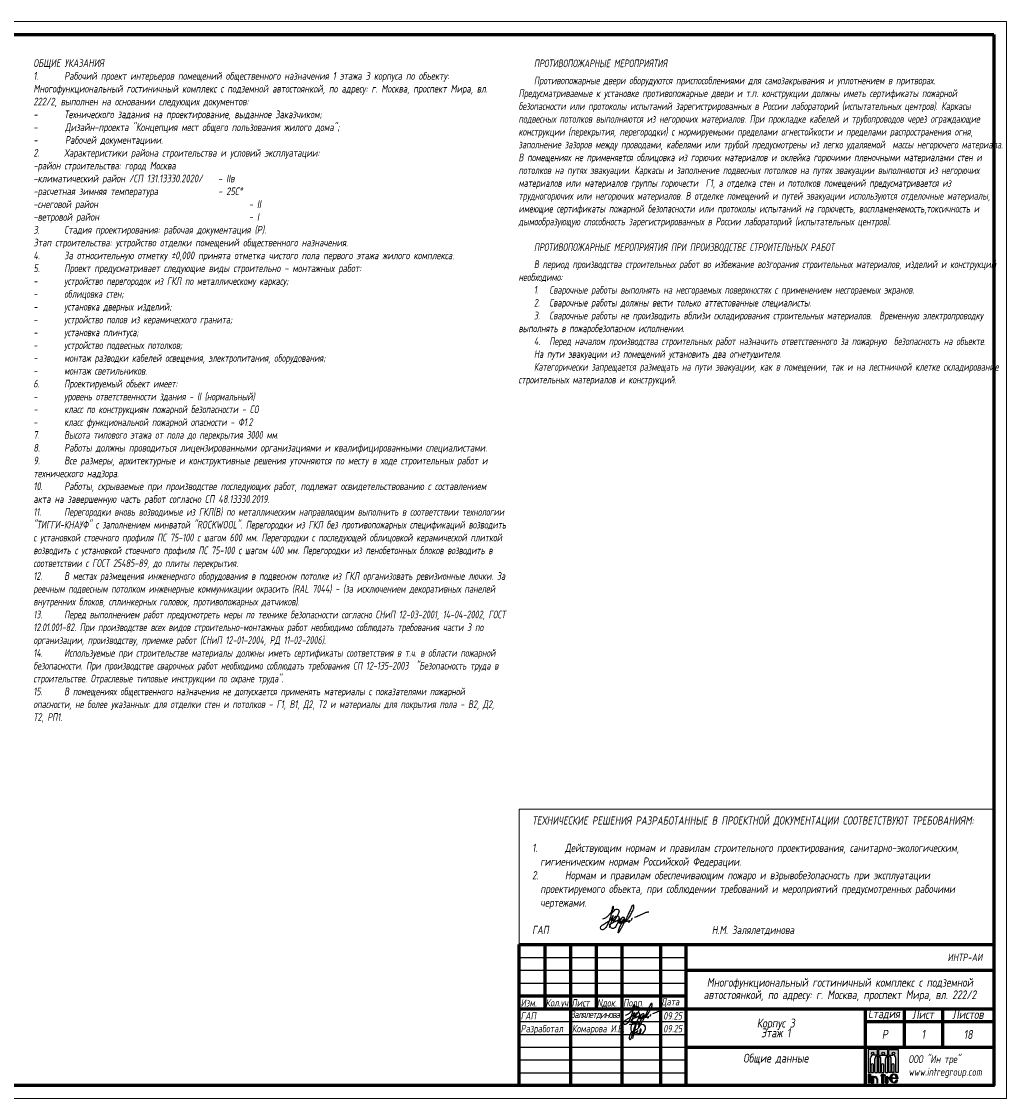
# Paper-space layout '1_Общ' of a CAD drawing. Header units: millimetres. Extents: x -3 to 593, y -2 to 418.
# Tile 2 of 2: x 207 to 593, y -2 to 418. Entities that reach past the tile are written whole.
import ezdxf
from ezdxf.enums import TextEntityAlignment as Align

# ---------------------------------------------------------------- set-up
doc = ezdxf.new("R2010")
doc.units = ezdxf.units.MM
doc.layers.get('Defpoints').update_dxf_attribs({"color": 31})
doc.layers.add('signature', color=162, linetype='Continuous', lineweight=25)
doc.layers.add('Подпись', color=7, linetype='Continuous')
doc.styles.add('fl_iso paper', font='isocpeur.ttf', dxfattribs={"width": 0.8, "oblique": 10})
doc.styles.add('RomanS', font='isocpeur.ttf', dxfattribs={"width": 0.8, "oblique": 10})

# ---------------------------------------------------------------- blocks, each defined once
blk = doc.blocks.new('*U1627')
at = {"true_color": 0x496100}
h = blk.add_hatch(color=58, dxfattribs=at)
h.paths.add_polyline_path([(-38.22, 5.11), (-37.27, 5.11), (-37.27, 14.07), (-40.91, 14.07), (-40.91, 11.94), (-39.43, 11.94, -0.414214), (-38.22, 10.73)])
h.paths.add_polyline_path([(-39.58, 12.6, -1), (-38.59, 12.6, -1)], flags=16)
h.paths.add_polyline_path([(-40.91, 5.11), (-39.96, 5.11), (-39.96, 10.47, 0.362106), (-40.91, 11.62)])
h.paths.add_polyline_path([(-39.72, 5.11), (-38.83, 5.11), (-38.83, 8.08, 1), (-39.72, 8.08)], flags=17)
h.paths.add_polyline_path([(-41.33, 11.62, 0.362106), (-42.28, 10.47), (-42.28, 5.11), (-41.33, 5.11)])
h.paths.add_polyline_path([(-43.78, 5.11), (-42.89, 5.11), (-42.89, 8.08, 1), (-43.78, 8.08)])
h.paths.add_polyline_path([(-44.02, 10.47, 0.362106), (-44.97, 11.62), (-44.97, 5.11), (-44.02, 5.11)])
h.paths.add_polyline_path([(-41.33, 11.94), (-41.33, 14.07), (-44.97, 14.07), (-44.97, 11.94)])
h.paths.add_polyline_path([(-43.64, 12.6, -1), (-42.65, 12.6, -1)], flags=16)
h.paths.add_polyline_path([(-49.03, 14.07), (-49.03, 5.11), (-48.08, 5.11), (-48.08, 10.73, -0.414214), (-46.86, 11.94), (-45.39, 11.94), (-45.39, 14.07)])
h.paths.add_polyline_path([(-46.71, 12.6, -1), (-47.7, 12.6, -1)], flags=16)
h.paths.add_polyline_path([(-45.39, 11.62, 0.362106), (-46.34, 10.47), (-46.34, 5.11), (-45.39, 5.11)])
h.paths.add_polyline_path([(-46.95, 8.08, 1), (-47.84, 8.08), (-47.84, 5.11), (-46.95, 5.11)])
for points in [[(-48.08, 4.5), (-49.03, 4.5), (-49.03, 1.1), (-48.08, 1.1)], [(-42.89, 4.5), (-43.78, 4.5), (-43.78, 4.1), (-44.02, 4.1), (-44.02, 3.86), (-43.78, 3.86), (-43.78, 1.1), (-42.89, 1.1), (-42.89, 3.86), (-42.28, 3.86), (-42.28, 4.1), (-42.89, 4.1)], [(-45.62, 2.6), (-45.62, 1.1), (-45.39, 1.1), (-45.39, 2.6, 0.685463), (-46.95, 3.21), (-46.95, 3.5), (-47.84, 3.5), (-47.84, 1.1), (-46.95, 1.1), (-46.95, 2.6, -1)], [(-41.33, 2.78), (-40.91, 2.78), (-40.91, 3.02), (-41.33, 3.02), (-41.33, 3.44), (-42.28, 3.44), (-42.28, 1.1), (-41.33, 1.1)]]:
    blk.add_hatch(color=58, dxfattribs=at).paths.add_polyline_path(points)
h = blk.add_hatch(color=58, dxfattribs=at)
h.paths.add_polyline_path([(-37.38, 2.19), (-38.22, 2.19), (-38.22, 2.09, -1), (-39.72, 2.09), (-39.72, 2.8), (-37.27, 2.8, 10.837833)])
h.paths.add_polyline_path([(-39.72, 3.02), (-39.72, 3.51, -1), (-38.22, 3.51), (-38.22, 3.02)], flags=16)
at = {"linetype": 'Continuous', "lineweight": 60}
for p, q in [((-185, 55), (0, 55)), ((-185, 0), (-185, 55)), ((-175, 55), (-175, 30)), ((-165, 55), (-165, 0)), ((-155, 55), (-155, 30)), ((-145, 55), (-145, 0)), ((-130, 55), (-130, 0)), ((-120, 0), (-120, 54.99)), ((-120, 45), (0, 45)), ((-185, 35), (-120, 35)), ((-185, 30), (0, 30)), ((-50, 0), (-50, 30)), ((-35, 30), (-35, 15)), ((-20, 30), (-20, 15)), ((-50, 25), (0, 25)), ((-120, 15), (0, 15))]:
    blk.add_line(p, q, dxfattribs=at)
at = {"linetype": 'Continuous', "lineweight": 25}
for p, q in [((-185, 50), (-120, 50)), ((-185, 45), (-120, 45)), ((-185, 40), (-120, 40)), ((-185, 25), (-120, 25)), ((-185, 20), (-120, 20)), ((-185, 15), (-120, 15)), ((-185, 10), (-120, 10)), ((-185, 5), (-120, 5))]:
    blk.add_line(p, q, dxfattribs=at)
at = {"color": 58, "true_color": 0x496100}
for p, q in [((-45.39, 14.07), (-49.03, 14.07)), ((-49.03, 14.07), (-49.03, 5.11)), ((-45.39, 11.94), (-45.39, 14.07)), ((-41.33, 14.07), (-44.97, 14.07)), ((-44.97, 14.07), (-44.97, 11.94)), ((-41.33, 11.94), (-41.33, 14.07)), ((-40.91, 11.94), (-40.91, 14.07)), ((-40.91, 14.07), (-37.27, 14.07)), ((-37.27, 14.07), (-37.27, 5.11)), ((-48.08, 5.11), (-48.08, 10.73)), ((-45.39, 11.94), (-46.86, 11.94)), ((-46.34, 5.11), (-46.34, 10.47)), ((-45.39, 5.11), (-45.39, 11.62)), ((-44.97, 11.94), (-41.33, 11.94)), ((-44.97, 11.62), (-44.97, 5.11)), ((-44.02, 5.11), (-44.02, 10.47)), ((-42.28, 5.11), (-42.28, 10.47)), ((-41.33, 5.11), (-41.33, 11.62)), ((-40.91, 11.94), (-39.43, 11.94)), ((-40.91, 5.11), (-40.91, 11.62)), ((-39.96, 5.11), (-39.96, 10.47)), ((-38.22, 5.11), (-38.22, 10.73)), ((-49.03, 5.11), (-48.08, 5.11)), ((-49.03, 4.5), (-48.08, 4.5)), ((-49.03, 4.5), (-49.03, 1.1)), ((-48.08, 4.5), (-48.08, 1.1)), ((-47.84, 5.11), (-47.84, 8.08)), ((-47.84, 5.11), (-46.95, 5.11)), ((-46.95, 5.11), (-46.95, 8.08)), ((-46.34, 5.11), (-45.39, 5.11)), ((-44.97, 5.11), (-44.02, 5.11)), ((-43.78, 5.11), (-43.78, 8.08)), ((-43.78, 5.11), (-42.89, 5.11)), ((-43.78, 4.5), (-43.78, 4.1)), ((-43.78, 4.5), (-42.89, 4.5)), ((-42.89, 5.11), (-42.89, 8.08)), ((-42.89, 4.5), (-42.89, 4.1)), ((-42.28, 5.11), (-41.33, 5.11)), ((-39.96, 5.11), (-40.91, 5.11)), ((-39.72, 5.11), (-39.72, 8.08)), ((-38.83, 5.11), (-39.72, 5.11)), ((-38.83, 5.11), (-38.83, 8.08)), ((-37.27, 5.11), (-38.22, 5.11)), ((-48.08, 1.1), (-49.03, 1.1)), ((-46.95, 3.5), (-47.84, 3.5)), ((-47.84, 3.5), (-47.84, 1.1)), ((-47.84, 1.1), (-46.95, 1.1)), ((-46.95, 3.5), (-46.95, 3.21)), ((-46.95, 2.6), (-46.95, 1.1)), ((-45.62, 2.6), (-45.62, 1.1)), ((-45.62, 1.1), (-45.39, 1.1)), ((-45.39, 2.6), (-45.39, 1.1)), ((-44.02, 4.1), (-43.78, 4.1)), ((-44.02, 4.1), (-44.02, 3.86)), ((-44.02, 3.86), (-43.78, 3.86)), ((-43.78, 3.86), (-43.78, 1.1)), ((-43.78, 1.1), (-42.89, 1.1)), ((-42.28, 4.1), (-42.89, 4.1)), ((-42.89, 3.86), (-42.89, 1.1)), ((-42.28, 3.86), (-42.89, 3.86)), ((-42.28, 3.86), (-42.28, 4.1)), ((-41.33, 3.44), (-42.28, 3.44)), ((-42.28, 3.44), (-42.28, 1.1)), ((-42.28, 1.1), (-41.33, 1.1)), ((-41.33, 3.44), (-41.33, 3.02)), ((-40.91, 3.02), (-41.33, 3.02)), ((-40.91, 2.78), (-41.33, 2.78)), ((-41.33, 2.78), (-41.33, 1.1)), ((-40.91, 3.02), (-40.91, 2.78)), ((-39.72, 3.51), (-39.72, 3.02)), ((-39.72, 3.02), (-38.22, 3.02)), ((-39.72, 2.8), (-39.72, 2.09)), ((-37.27, 2.8), (-39.72, 2.8)), ((-38.22, 3.51), (-38.22, 3.02)), ((-37.38, 2.19), (-38.22, 2.19)), ((-38.22, 2.09), (-38.22, 2.19))]:
    blk.add_line(p, q, dxfattribs=at)
at = {"linetype": 'Continuous', "lineweight": 60, "ltscale": 2}
blk.add_lwpolyline([(0, 410), (0, 0), (-569, 0), (-569, 410)], close=True, dxfattribs=at)
at = {"color": 58, "true_color": 0x496100}
for centre in [(-47.21, 12.6), (-43.15, 12.6), (-39.09, 12.6)]:
    blk.add_circle(centre, 0.493, dxfattribs=at)
for centre, radius, start, end in [((-46.86, 10.73), 1.22, 90, 180), ((-47.4, 8.08), 0.445, 0, 180), ((-45.18, 10.47), 1.16, 100.3774, 180), ((-45.18, 10.47), 1.16, 0, 79.6226), ((-43.34, 8.08), 0.445, 0, 180), ((-41.12, 10.47), 1.16, 100.3774, 180), ((-41.12, 10.47), 1.16, 0, 79.6226), ((-39.28, 8.08), 0.445, 0, 180), ((-39.43, 10.73), 1.22, 0, 90), ((-38.97, 2.8), 1.7, 0, 338.9131), ((-38.97, 3.51), 0.751, 0, 180), ((-46.29, 2.6), 0.9, 0, 137.7168), ((-46.29, 2.6), 0.666, 0, 180), ((-38.97, 2.09), 0.751, 180, 0)]:
    blk.add_arc(centre, radius, start, end, dxfattribs=at)
at = {"layer": 'Defpoints', "color": 6, "lineweight": 5}
blk.add_lwpolyline([(5, 415), (5, -5), (-589, -5), (-589, 415)], close=True, dxfattribs=at)
at = {"layer": 'signature', "color": 160, "true_color": 0x003df5, "transparency": 33554687}
blk.add_line((-139.13, 25.19), (-140.88, 18.35), dxfattribs=at)
blk.add_lwpolyline([(-140.08, 21.54), (-140.88, 21.02), (-141.46, 20.45), (-141.84, 19.86), (-142.07, 19.3), (-142.15, 18.78), (-142.14, 18.36), (-142.05, 18.06), (-141.9, 17.91), (-141.74, 17.95), (-141.56, 18.16), (-141.37, 18.51), (-141.17, 18.97), (-140.97, 19.53), (-140.77, 20.15), (-140.57, 20.8), (-140.39, 21.47), (-140.21, 22.13), (-140.05, 22.75), (-139.89, 23.34), (-139.74, 23.87), (-139.59, 24.34), (-139.44, 24.72), (-139.29, 25.01), (-139.13, 25.19)], dxfattribs=at)
for points in [[(-138.84, 21.5), (-139.15, 20.19), (-137.52, 21.48), (-137.67, 22.17), (-137.84, 20.19), (-136.17, 21.25), (-135.81, 22.92), (-141.46, 23.82), (-142.22, 23.77)], [(-138.84, 21.5), (-140.41, 20.19), (-141.43, 21.72), (-139.55, 24.86), (-138.02, 23.99), (-138.23, 22.98), (-139.2, 21.93), (-140.06, 21.54)]]:
    blk.add_spline(points, degree=3, dxfattribs=at)
at = {"layer": 'Подпись', "color": 160, "true_color": 0x003df5}
for points in [[(-143.6, 27.49), (-142.91, 27.7), (-142.04, 28.32), (-141.24, 29.18), (-140.48, 30.09), (-140.13, 30.77), (-140.03, 31.44), (-140.07, 31.71), (-140.33, 31.46), (-140.5, 30.81), (-140.68, 30.05), (-140.87, 28.84), (-141.05, 28.09), (-141.38, 27.14), (-141.95, 25.77), (-142.92, 24.25), (-143.78, 23.8), (-144.3, 24.1), (-144.2, 24.95), (-143.28, 25.69), (-142.3, 26.32), (-141.35, 26.93), (-140.92, 27.26), (-140.46, 27.8), (-140.13, 28.54), (-140.11, 28.58)], [(-140.68, 29.15), (-140.76, 29.25), (-140.75, 29.32), (-140.6, 29.44), (-140.37, 29.59), (-139.93, 30.04), (-139.42, 30.59), (-138.75, 30.78), (-138.24, 30.46), (-138.23, 29.73), (-138.67, 28.67), (-139.34, 27.63), (-139.78, 27.01), (-140.1, 26.77), (-140.05, 27.36), (-139.47, 28.15), (-138.84, 28.51), (-138.33, 28.45), (-138.2, 27.88), (-138.72, 26.03), (-139.26, 24.92), (-139.74, 24.38), (-140.42, 24.24), (-140.94, 24.59), (-141.21, 25.49), (-141.2, 25.7), (-141.05, 25.89), (-140.38, 26.23), (-139.76, 26.55), (-139.57, 26.62), (-139.42, 26.65), (-139.22, 26.77), (-139.04, 26.86), (-138.9, 26.87), (-138.69, 26.97), (-138.35, 27.14), (-138.1, 27.27), (-137.96, 27.34), (-137.84, 27.46), (-137.81, 27.51), (-137.83, 27.56), (-137.91, 27.51), (-137.99, 27.43), (-138.01, 27.37), (-138.09, 27.16), (-138.16, 26.92), (-138.22, 26.64), (-138.23, 26.36), (-138.1, 26.15), (-137.68, 26.17), (-137.16, 26.45), (-136.74, 26.74), (-136.42, 27.08), (-136.31, 27.56), (-136.5, 27.94), (-137.09, 27.92), (-137.51, 27.46), (-137.83, 26.92), (-137.98, 26.45), (-137.89, 26.47), (-137.58, 26.63), (-137.12, 26.87), (-136.9, 27.05), (-136.78, 27.15), (-136.72, 27.27), (-136.81, 27.22), (-136.92, 27.11), (-137, 26.96), (-137.06, 26.67), (-137.01, 26.53), (-136.84, 26.49), (-136.42, 26.55), (-135.92, 26.88), (-135.44, 27.21), (-134.88, 27.88), (-134.15, 29.18), (-133.84, 29.72), (-133.44, 30.46), (-133.23, 31.22), (-133.23, 31.91), (-133.29, 32.08), (-133.54, 32.01), (-134, 31.37), (-134.67, 30), (-135.29, 28.55), (-135.82, 27.47), (-136.16, 26.83), (-136.51, 26.14), (-137, 25.18), (-137.22, 24.78), (-137.49, 24.32), (-137.81, 23.72), (-138.02, 23.37), (-138.25, 23), (-138.35, 22.84), (-138.43, 22.81), (-138.44, 23.02), (-138.3, 23.54), (-138.11, 24.12), (-137.86, 24.81), (-137.54, 25.52), (-137.09, 26.12), (-136.5, 26.44), (-135.8, 26.64), (-135.13, 26.8), (-134.72, 26.89), (-134.59, 26.93), (-134.54, 26.94), (-134.59, 26.89), (-134.7, 26.84), (-134.88, 26.71), (-135.01, 26.61), (-135.07, 26.53), (-135.01, 26.46), (-134.82, 26.51), (-134.63, 26.6), (-134.5, 26.69)], [(-132.95, 28.08), (-132.21, 28.34), (-131.48, 28.67), (-130.51, 29.08), (-129.81, 29.4), (-129.3, 29.62), (-128.78, 29.75), (-128.35, 29.87), (-128.26, 29.88)], [(-140.11, 28.58), (-140.42, 27.68), (-140.72, 26.59), (-141.04, 25.68), (-141.32, 24.95), (-141.42, 24.5)], [(-134.02, 26.94), (-133.98, 26.99), (-133.97, 27.06), (-133.97, 27.19), (-133.94, 27.26), (-133.88, 27.4), (-133.81, 27.57), (-133.77, 27.67), (-133.75, 27.71), (-133.76, 27.76), (-133.71, 27.76), (-133.64, 27.76)]]:
    blk.add_spline(points, degree=3, dxfattribs=at)
at = {"style": 'fl_iso paper'}
for s, insert, char_height, attachment_point in [('ИНТР-АИ', (-4.44, 50), 2.9, 6), ('Изм.', (-184.47, 33.71), 2.9, 1), ('Кол.уч.', (-174.73, 33.77), 2.9, 1), ('Лист', (-164.73, 33.74), 2.9, 1), ('Nдок.', (-154.73, 33.74), 2.9, 1), ('Подп.', (-144.53, 33.74), 2.9, 1), ('Дата', (-129.73, 34.18), 2.9, 1), ('ГАП', (-184.47, 25.77), 2.9, 7), ('09.25', (-128.87, 25.77), 2.9, 7), ('{\\T0.85;Залялетдинова}', (-165, 25.86), 2.9, 7), ('Разработал', (-184.47, 20), 2.9, 7), ('Комарова И.В.', (-164.47, 20), 2.9, 7), ('09.25', (-128.87, 20.77), 2.9, 7), ('ООО "Ин тре" \\Pwww.intregroup.com', (-33.28, 2.94), 3, 7)]:
    blk.add_mtext(s, dxfattribs=dict(at, insert=insert, char_height=char_height, attachment_point=attachment_point))
at = {"attachment_point": 5, "style": 'fl_iso paper'}
for s, insert, char_height, width, line_spacing_factor in [('\\PМногофункциональный гостиничный комплекс с подземной автостоянкой, по адресу: г. Москва, проспект Мира, вл. 222/2{\\H1.25x; }', (-60, 39.8), 3.4, 120, 0.85), ('Стадия', (-42.8, 27.78), 3.5, 119.1904, 0.65), ('Лист', (-27.6, 27.78), 3.5, 119.1904, 0.65), ('Листов', (-10.1, 27.78), 3.5, 119.1904, 0.65), ('Корпус 3\\PЭтаж 1{\\H1.5833x; }', (-85, 22.5), 3.5, 70, 0.65), ('Р', (-42.5, 20), 3.5, 15, 0.65), ('18', (-10, 19.95), 3.5, 20, 0.65)]:
    blk.add_mtext(s, dxfattribs=dict(at, insert=insert, char_height=char_height, width=width, line_spacing_factor=line_spacing_factor))
at = {"style": 'fl_iso paper', "oblique": 10, "width": 0.8}
for tag, height, p in [('LIST', 3.5, (-27.5, 20)), ('PLAN1', 3.45, (-85, 10.26)), ('PLAN2', 3.5, (-85, 4.7))]:
    blk.add_attdef(tag, text='', height=height, dxfattribs=at).set_placement(p, align=Align.MIDDLE)

psp = doc.layouts.new('1_Общ')

# ---------------------------------------------------------------- linework, layer by layer
at = {"lineweight": 18}
psp.add_lwpolyline([(401.18, 111.27), (586.18, 111.27), (586.18, 58.47), (401.18, 58.47)], close=True, dxfattribs=at)
at = {"layer": 'Подпись', "color": 160, "true_color": 0x003df5, "transparency": 33554610}
for points in [[(433.73, 68.49), (434.53, 68.74), (435.55, 69.46), (436.49, 70.46), (437.36, 71.52), (437.77, 72.32), (437.89, 73.1), (437.84, 73.41), (437.55, 73.12), (437.34, 72.37), (437.14, 71.48), (436.91, 70.06), (436.7, 69.2), (436.31, 68.08), (435.65, 66.48), (434.53, 64.71), (433.52, 64.19), (432.91, 64.54), (433.03, 65.52), (434.1, 66.39), (435.24, 67.12), (436.35, 67.84), (436.85, 68.22), (437.39, 68.85), (437.77, 69.72), (437.8, 69.77)], [(437.13, 70.43), (437.04, 70.55), (437.06, 70.62), (437.23, 70.77), (437.49, 70.94), (438.01, 71.47), (438.61, 72.11), (439.38, 72.33), (439.98, 71.95), (440, 71.11), (439.48, 69.87), (438.69, 68.65), (438.18, 67.93), (437.82, 67.65), (437.87, 68.34), (438.55, 69.26), (439.28, 69.68), (439.88, 69.61), (440.02, 68.94), (439.42, 66.79), (438.8, 65.49), (438.23, 64.86), (437.44, 64.7), (436.84, 65.11), (436.52, 66.16), (436.53, 66.41), (436.71, 66.63), (437.48, 67.02), (438.21, 67.4), (438.43, 67.47), (438.61, 67.52), (438.84, 67.65), (439.04, 67.75), (439.21, 67.76), (439.45, 67.88), (439.85, 68.09), (440.14, 68.23), (440.3, 68.32), (440.45, 68.45), (440.48, 68.51), (440.46, 68.57), (440.36, 68.51), (440.27, 68.42), (440.24, 68.35), (440.16, 68.11), (440.07, 67.82), (440, 67.5), (439.99, 67.17), (440.14, 66.93), (440.64, 66.95), (441.24, 67.28), (441.74, 67.62), (442.1, 68.01), (442.23, 68.57), (442.01, 69.02), (441.33, 68.99), (440.83, 68.45), (440.46, 67.82), (440.28, 67.28), (440.38, 67.31), (440.74, 67.49), (441.28, 67.76), (441.54, 67.97), (441.68, 68.09), (441.75, 68.23), (441.65, 68.17), (441.52, 68.04), (441.43, 67.87), (441.36, 67.53), (441.41, 67.37), (441.62, 67.33), (442.1, 67.4), (442.69, 67.78), (443.24, 68.16), (443.9, 68.95), (444.75, 70.47), (445.11, 71.1), (445.58, 71.95), (445.83, 72.84), (445.83, 73.64), (445.76, 73.85), (445.46, 73.76), (444.92, 73.01), (444.15, 71.42), (443.42, 69.73), (442.8, 68.47), (442.41, 67.72), (442, 66.92), (441.43, 65.8), (441.17, 65.33), (440.86, 64.79), (440.48, 64.09), (440.24, 63.68), (439.97, 63.25), (439.85, 63.06), (439.76, 63.03), (439.75, 63.27), (439.91, 63.89), (440.13, 64.56), (440.42, 65.36), (440.8, 66.2), (441.33, 66.9), (442.01, 67.26), (442.83, 67.5), (443.61, 67.69), (444.09, 67.79), (444.24, 67.83), (444.29, 67.85), (444.24, 67.79), (444.1, 67.73), (443.9, 67.58), (443.75, 67.47), (443.68, 67.36), (443.75, 67.29), (443.97, 67.35), (444.19, 67.45), (444.34, 67.55)], [(437.8, 69.77), (437.44, 68.72), (437.09, 67.45), (436.72, 66.38), (436.38, 65.53), (436.27, 65.01)], [(444.9, 67.85), (444.95, 67.91), (444.96, 67.99), (444.96, 68.14), (445, 68.22), (445.06, 68.39), (445.15, 68.58), (445.2, 68.7), (445.21, 68.74), (445.21, 68.8), (445.26, 68.8), (445.34, 68.81)], [(446.15, 69.18), (447.01, 69.48), (447.86, 69.87), (448.99, 70.34), (449.81, 70.71), (450.4, 70.98), (451.01, 71.13), (451.52, 71.26), (451.62, 71.28)]]:
    psp.add_spline(points, degree=3, dxfattribs=at)

# ---------------------------------------------------------------- block references
at = {"color": 1, "lineweight": 18}
ref = psp.add_blockref('*U1627', (586.18, 3.47), dxfattribs=at)
ref.add_attrib('PLAN1', 'Общие данные', dxfattribs={"height": 3.45, "style": 'fl_iso paper', "oblique": 10, "width": 0.8}).set_placement((501.18, 13.73), align=Align.MIDDLE)
ref.add_attrib('LIST', '1', dxfattribs={"height": 3.5, "style": 'fl_iso paper', "oblique": 10, "width": 0.8}).set_placement((558.68, 23.47), align=Align.MIDDLE)

# ---------------------------------------------------------------- texts
at = {"lineweight": 18}
note = psp.add_mtext_static_columns([''] * 2, width=180.4325, gutter_width=11.83, height=264.75, dxfattribs=dict(at, insert=(211.75, 403.77), char_height=3, attachment_point=1, style='fl_iso paper'))
for column, words in zip([note] + note.columns.linked_columns, ['ОБЩИЕ УКАЗАНИЯ\\P1.^IРабочий проект интерьеров помещений общественного назначения 1 этажа 3 корпуса по объекту: Многофункциональный гостиничный комплекс с подземной автостоянкой, по адресу: г. Москва, проспект Мира, вл. 222/2, выполнен на основании следующих документов:\\P-^IТехнического задания на проектирование, выданное Заказчиком;\\P-       Дизайн-проекта "Концепция мест общего пользования жилого дома";\\P-       Рабочей документациии.\\P2.^IХарактеристики района строительства и условий эксплуатации:\\P\\pt69;-район строительства: город Москва\\P\\pt72;-климатический район /СП 131.13330.2020/   ^I- IIв\\P-расчетная зимняя температура             ^I- 25С°\\P-снеговой район                                ^I- II\\P\\pt84;-ветровой район                                ^I- I\\P\\ptz;3.^IСтадия проектирования: рабочая документация (Р).\\PЭтап строительства: устройство отделки помещений общественного назначения.\\P4.^IЗа относительную отметку ±0,000 принята отметка чистого пола первого этажа жилого комплекса.\\P5.^IПроект предусматривает следующие виды строительно - монтажных работ:\\P{\\W0.75;-^Iустройство перегородок из ГКЛ по металлическому каркасу;\\P-^Iоблицовка стен;\\P-^Iустановка дверных изделий;\\P-^Iустройство полов из керамического гранита;\\P-^Iустановка плинтуса;\\P-^Iустройство подвесных потолков;\\P-^Iмонтаж разводки кабелей освещения, электропитания, оборудования;\\P-^Iмонтаж светильников.\\P6.^IПроектируемый объект имеет:\\P-^Iуровень ответственности здания - II (нормальный)\\P-^Iкласс по конструкциям пожарной безопасности - CO\\P-^Iкласс функциональной пожарной опасности - Ф1.2\\P7.^IВысота типового этажа от пола до перекрытия 3000 мм.\\P}8.^IРаботы должны проводиться лицензированными организациями и квалифицированными специалистами.\\P9.^IВсе размеры, архитектурные и конструктивные решения уточняются по месту в ходе строительных работ и технического надзора. \\P10.^IРаботы, скрываемые при производстве последующих работ, подлежат освидетельствованию с составлением акта на завершенную часть работ согласно СП 48.13330.2019.\\P{\\W0.75;11.^IПерегородки вновь возводимые из ГКЛ(В) по металлическим направляющим выполнить в соответствии технологии "ТИГГИ-КНАУФ" с заполнением минватой "ROCKWOOL". Перегородки из ГКЛ без противопожарных спецификаций возводить с установкой стоечного профиля ПС 75-100 с шагом 600 мм. Перегородки с последующей облицовкой керамической плиткой возводить с установкой стоечного профиля ПС 75-100 с шагом 400 мм. Перегородки из пенобетонных блоков возводить в соответствии с ГОСТ 25485-89, до плиты перекрытия.\\P12.^IВ местах размещения инженерного оборудования в подвесном потолке из ГКЛ организовать ревизионные лючки. За реечным подвесным потолком инженерные коммуникации окрасить (RAL 7044) - (за исключением декоративных панелей внутренних блоков, сплинкерных головок, противопожарных датчиков).\\P13.^IПеред выполнением работ предусмотреть меры по технике безопасности согласно СНиП 12-03-2001, 14-04-2002, ГОСТ 12.01.001-82. При производстве всех видов строительно-монтажных работ необходимо соблюдать требования части 3 по организации, производству, приемке работ (СНиП 12-01-2004, РД 11-02-2006).\\P14.^IИспользуемые при строительстве материалы должны иметь сертификаты соответствия в т.ч. в области пожарной безопасности. При производстве сварочных работ необходимо соблюдать требования СП 12-135-2003  "Безопасность труда в строительстве. Отраслевые типовые инструкции по охране труда".\\P15.^IВ помещениях общественного назначения не допускается применять материалы с показателями пожарной опасности, не более указанных: для отделки стен и потолков - Г1, В1, Д2, Т2 и материалы для покрытия пола - В2, Д2, Т2, РП1. \\P   \\P}\\P            ', '']):
    column.text = words
note = psp.add_mtext_static_columns([''] * 2, width=185.2035, gutter_width=13.06, height=264.75, dxfattribs=dict(at, insert=(400.89, 403.66), char_height=3, attachment_point=1, style='fl_iso paper'))
for column, words in zip([note] + note.columns.linked_columns, ['\\pi6;{\\W0.75;ПРОТИВОПОЖАРНЫЕ МЕРОПРИЯТИЯ\\P\\H0.33333x; \\P\\H3x;Противопожарные двери оборудуются приспособлениями для самозакрывания и уплотнением в притворах. Предусматриваемые к установке противопожарные двери и т.п. конструкции должны иметь сертификаты пожарной безопасности или протоколы испытаний зарегистрированных в России лабораторий (испытательных центров). Каркасы подвесных потолков выполняются из негорючих материалов. При прокладке кабелей и трубопроводов через ограждающие конструкции (перекрытия, перегородки) с нормируемыми пределами огнестойкости и пределами распространения огня, заполнение зазоров между проводами, кабелями или трубой предусмотрены из легко удаляемой  массы негорючего материала. В помещениях не применяется облицовка из горючих материалов и оклейка горючими пленочными материалами стен и потолков на путях эвакуации. Каркасы и заполнение подвесных потолков на путях эвакуации выполняются из негорючих материалов или материалов группы горючести  Г1, а отделка стен и потолков помещений предусматривается из трудногорючих или негорючих материалов. В отделке помещений и путей эвакуации используются отделочные материалы, имеющие сертификаты пожарной безопасности или протоколы испытаний на горючесть, воспламеняемость,токсичность и дымообразующую способность зарегистрированных в России лабораторий (испытательных центров).\\P\\PПРОТИВОПОЖАРНЫЕ МЕРОПРИЯТИЯ ПРИ ПРОИЗВОДСТВЕ СТРОИТЕЛЬНЫХ РАБОТ\\P\\H0.33333x; \\P\\H3x;В период производства строительных работ во избежание возгорания строительных материалов, изделий и конструкций необходимо: \\P1.^IСварочные работы выполнять на несгораемых поверхностях с применением несгораемых экранов. \\P2.^IСварочные работы должны вести только аттестованные специалисты. \\P3.^IСварочные работы не производить вблизи складирования строительных материалов.  Временную электропроводку выполнять в пожаробезопасном исполнении.\\P4.^IПеред началом производства строительных работ назначить ответственного за пожарную  безопасность на объекте. \\PНа пути эвакуации из помещений установить два огнетушителя. \\PКатегорически запрещается размещать на пути эвакуации, как в помещении, так и на лестничной клетке складирование строительных материалов и конструкций. \\P\\P}', '']):
    column.text = words
at = {"lineweight": 18, "insert": (406.18, 108.47), "char_height": 3.2, "width": 180, "attachment_point": 1, "style": 'RomanS'}
psp.add_mtext('{\\C7;ТЕХНИЧЕСКИЕ РЕШЕНИЯ РАЗРАБОТАННЫЕ В ПРОЕКТНОЙ ДОКУМЕНТАЦИИ СООТВЕТСТВУЮТ ТРЕБОВАНИЯМ:\\P\\P\\pi-3.2,l3.2;1.^IДействующим нормам и правилам строительного проектирования, санитарно-экологическим, гигиеническим нормам Российской Федерации.\\P2.^IНормам и правилам обеспечивающим пожаро и взрывобезопасность при эксплуатации проектируемого объекта, при соблюдении требований и мероприятий предусмотренных рабочими чертежами.\\P\\pi0,l0;\\PГАП                                       Н.М. Залялетдинова}', dxfattribs=at)

doc.saveas('drawing.dxf')
